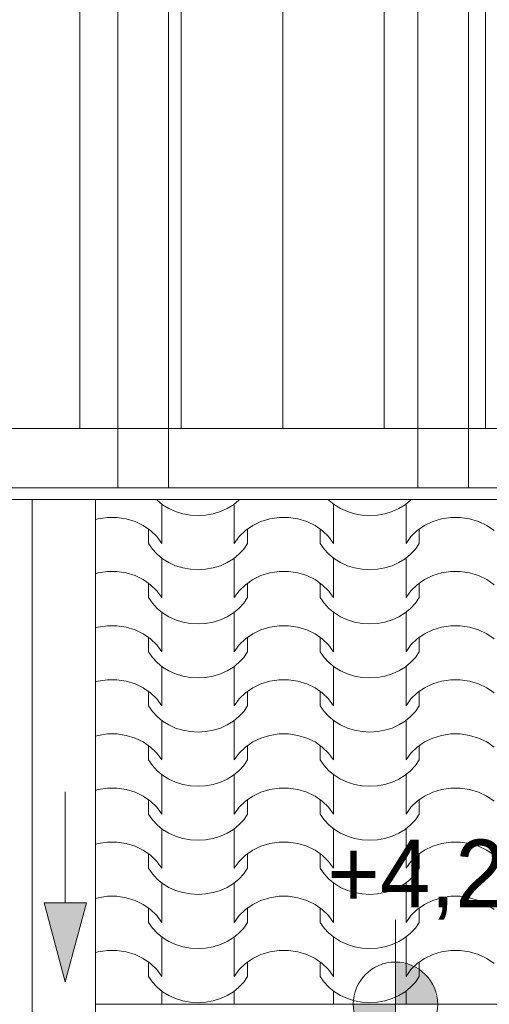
# Model space of a CAD drawing. Extents: x -528673 to -426178, y 23200 to 131944.
# Tile 75 of 87: x -474203 to -473091, y 119142 to 121472. Entities that reach past the tile are written whole.
import ezdxf

# ---------------------------------------------------------------- set-up
doc = ezdxf.new("R2010")
doc.units = 0
doc.header["$MEASUREMENT"] = 0
doc.linetypes.add('Dashed', pattern=[564.444447, 282.222223, -282.222223])
for name, color, linetype, lineweight in [('Arch wykończenie_Nr_Pióra__25', 252, 'Continuous', 15), ('arch wypelnienia_Nr_Pióra__102', 252, 'Continuous', 9), ('INWENT DACH_Nr_Pióra__21', 252, 'Continuous', 9), ('INWENT KONST. DREWNIANA_Nr_Pióra__102', 252, 'Continuous', 9), ('INWENT KONST. DREWNIANA_Nr_Pióra__21', 252, 'Continuous', 9), ('INWENT RURY SPUSTOWE_Nr_Pióra__21', 252, 'Continuous', 9), ('INWENT RZĘDNE_Nr_Pióra__21', 252, 'Continuous', 9)]:
    doc.layers.add(name, color=color, linetype=linetype, lineweight=lineweight)
doc.layers.add('INWENT RURY SPUSTOWE', color=252, linetype='Continuous')
doc.layers.add('INWENT RZĘDNE', color=252, linetype='Continuous')
doc.styles.add('GENERATED_STYLE_1', font='txt')

# ---------------------------------------------------------------- blocks, each defined once
blk = doc.blocks.new('*X20')
at = {"layer": 'arch wypelnienia_Nr_Pióra__102', "linetype": 'Continuous'}
for p, q in [((-473877.3, 120335), (-473878.7, 120336.4)), ((-473864.2, 120324.3), (-473877.3, 120335)), ((-473866.4, 120325.9), (-473866.4, 120251.5)), ((-473849.5, 120315.3), (-473864.2, 120324.3)), ((-473696.8, 120324.3), (-473711.5, 120315.3)), ((-473683.7, 120335), (-473696.8, 120324.3)), ((-473694.6, 120325.9), (-473694.6, 120251.5)), ((-473682.3, 120336.4), (-473683.7, 120335)), ((-473470.9, 120335), (-473472.3, 120336.4)), ((-473457.8, 120324.3), (-473470.9, 120335)), ((-473460, 120325.9), (-473460, 120251.5)), ((-473443.1, 120315.3), (-473457.8, 120324.3)), ((-473290.4, 120324.3), (-473305.1, 120315.3)), ((-473277.3, 120335), (-473290.4, 120324.3)), ((-473288.2, 120325.9), (-473288.2, 120251.5)), ((-473275.9, 120336.4), (-473277.3, 120335)), ((-474016.9, 120290.8), (-473994.9, 120294)), ((-473994.9, 120294), (-473983.7, 120294)), ((-473983.7, 120294), (-473972.5, 120294)), ((-473972.5, 120294), (-473950.5, 120290.8)), ((-473866.4, 120306.8), (-473866.4, 120232.4)), ((-473833.4, 120308), (-473849.5, 120315.3)), ((-473816.4, 120302.8), (-473833.4, 120308)), ((-473798.6, 120299.6), (-473816.4, 120302.8)), ((-473780.5, 120298.5), (-473798.6, 120299.6)), ((-473762.4, 120299.6), (-473780.5, 120298.5)), ((-473744.6, 120302.8), (-473762.4, 120299.6)), ((-473727.6, 120308), (-473744.6, 120302.8)), ((-473711.5, 120315.3), (-473727.6, 120308)), ((-473694.6, 120306.8), (-473694.6, 120232.4)), ((-473610.5, 120290.8), (-473588.5, 120294)), ((-473588.5, 120294), (-473577.3, 120294)), ((-473577.3, 120294), (-473566.1, 120294)), ((-473566.1, 120294), (-473544.1, 120290.8)), ((-473460, 120306.8), (-473460, 120232.4)), ((-473427, 120308), (-473443.1, 120315.3)), ((-473410, 120302.8), (-473427, 120308)), ((-473392.2, 120299.6), (-473410, 120302.8)), ((-473374.1, 120298.5), (-473392.2, 120299.6)), ((-473356, 120299.6), (-473374.1, 120298.5)), ((-473338.2, 120302.8), (-473356, 120299.6)), ((-473321.2, 120308), (-473338.2, 120302.8)), ((-473305.1, 120315.3), (-473321.2, 120308)), ((-473288.2, 120306.8), (-473288.2, 120232.4)), ((-473204.1, 120290.8), (-473182.1, 120294)), ((-473182.1, 120294), (-473170.9, 120294)), ((-473170.9, 120294), (-473159.7, 120294)), ((-473159.7, 120294), (-473137.7, 120290.8)), ((-474022.8, 120289), (-474016.9, 120290.8)), ((-473950.5, 120290.8), (-473929.5, 120284.4)), ((-473929.5, 120284.4), (-473910, 120275.1)), ((-473910, 120275.1), (-473892.7, 120263.1)), ((-473668.3, 120263.1), (-473651, 120275.1)), ((-473651, 120275.1), (-473631.5, 120284.4)), ((-473631.5, 120284.4), (-473610.5, 120290.8)), ((-473544.1, 120290.8), (-473523.1, 120284.4)), ((-473523.1, 120284.4), (-473503.6, 120275.1)), ((-473503.6, 120275.1), (-473486.3, 120263.1)), ((-473261.9, 120263.1), (-473244.6, 120275.1)), ((-473244.6, 120275.1), (-473225.1, 120284.4)), ((-473225.1, 120284.4), (-473204.1, 120290.8)), ((-473137.7, 120290.8), (-473116.7, 120284.4)), ((-473116.7, 120284.4), (-473097.2, 120275.1)), ((-473097.2, 120275.1), (-473079.9, 120263.1)), ((-473897.8, 120266.6), (-473897.8, 120232.4)), ((-473892.7, 120263.1), (-473878, 120248.7)), ((-473878, 120248.7), (-473866.4, 120232.4)), ((-473694.6, 120232.4), (-473683, 120248.7)), ((-473683, 120248.7), (-473668.3, 120263.1)), ((-473663.2, 120266.6), (-473663.2, 120232.4)), ((-473491.4, 120266.6), (-473491.4, 120232.4)), ((-473486.3, 120263.1), (-473471.6, 120248.7)), ((-473471.6, 120248.7), (-473460, 120232.4)), ((-473288.2, 120232.4), (-473276.6, 120248.7)), ((-473276.6, 120248.7), (-473261.9, 120263.1)), ((-473256.8, 120266.6), (-473256.8, 120232.4)), ((-473888.6, 120219.1), (-473897.8, 120232.4)), ((-473663.2, 120232.4), (-473672.4, 120219.1)), ((-473482.2, 120219.1), (-473491.4, 120232.4)), ((-473256.8, 120232.4), (-473266, 120219.1)), ((-473877.3, 120206.9), (-473888.6, 120219.1)), ((-473864.2, 120196.2), (-473877.3, 120206.9)), ((-473683.7, 120206.9), (-473696.8, 120196.2)), ((-473672.4, 120219.1), (-473683.7, 120206.9)), ((-473470.9, 120206.9), (-473482.2, 120219.1)), ((-473457.8, 120196.2), (-473470.9, 120206.9)), ((-473277.3, 120206.9), (-473290.4, 120196.2)), ((-473266, 120219.1), (-473277.3, 120206.9)), ((-473866.4, 120197.8), (-473866.4, 120123.4)), ((-473866.4, 120178.7), (-473866.4, 120104.4)), ((-473849.5, 120187.2), (-473864.2, 120196.2)), ((-473833.4, 120180), (-473849.5, 120187.2)), ((-473816.4, 120174.7), (-473833.4, 120180)), ((-473727.6, 120180), (-473744.6, 120174.7)), ((-473711.5, 120187.2), (-473727.6, 120180)), ((-473696.8, 120196.2), (-473711.5, 120187.2)), ((-473694.6, 120197.8), (-473694.6, 120123.4)), ((-473694.6, 120178.7), (-473694.6, 120104.4)), ((-473460, 120197.8), (-473460, 120123.4)), ((-473460, 120178.7), (-473460, 120104.4)), ((-473443.1, 120187.2), (-473457.8, 120196.2)), ((-473427, 120180), (-473443.1, 120187.2)), ((-473410, 120174.7), (-473427, 120180)), ((-473321.2, 120180), (-473338.2, 120174.7)), ((-473305.1, 120187.2), (-473321.2, 120180)), ((-473290.4, 120196.2), (-473305.1, 120187.2)), ((-473288.2, 120197.8), (-473288.2, 120123.4)), ((-473288.2, 120178.7), (-473288.2, 120104.4)), ((-474022.8, 120160.9), (-474016.9, 120162.7)), ((-474016.9, 120162.7), (-473994.9, 120166)), ((-473994.9, 120166), (-473983.7, 120166)), ((-473983.7, 120166), (-473972.5, 120166)), ((-473972.5, 120166), (-473950.5, 120162.7)), ((-473950.5, 120162.7), (-473929.5, 120156.4)), ((-473929.5, 120156.4), (-473910, 120147)), ((-473798.6, 120171.5), (-473816.4, 120174.7)), ((-473780.5, 120170.4), (-473798.6, 120171.5)), ((-473762.4, 120171.5), (-473780.5, 120170.4)), ((-473744.6, 120174.7), (-473762.4, 120171.5)), ((-473651, 120147), (-473631.5, 120156.4)), ((-473631.5, 120156.4), (-473610.5, 120162.7)), ((-473610.5, 120162.7), (-473588.5, 120166)), ((-473588.5, 120166), (-473577.3, 120166)), ((-473577.3, 120166), (-473566.1, 120166)), ((-473566.1, 120166), (-473544.1, 120162.7)), ((-473544.1, 120162.7), (-473523.1, 120156.4)), ((-473523.1, 120156.4), (-473503.6, 120147)), ((-473392.2, 120171.5), (-473410, 120174.7)), ((-473374.1, 120170.4), (-473392.2, 120171.5)), ((-473356, 120171.5), (-473374.1, 120170.4)), ((-473338.2, 120174.7), (-473356, 120171.5)), ((-473244.6, 120147), (-473225.1, 120156.4)), ((-473225.1, 120156.4), (-473204.1, 120162.7)), ((-473204.1, 120162.7), (-473182.1, 120166)), ((-473182.1, 120166), (-473170.9, 120166)), ((-473170.9, 120166), (-473159.7, 120166)), ((-473159.7, 120166), (-473137.7, 120162.7)), ((-473137.7, 120162.7), (-473116.7, 120156.4)), ((-473116.7, 120156.4), (-473097.2, 120147)), ((-473910, 120147), (-473892.7, 120135)), ((-473897.8, 120138.6), (-473897.8, 120104.4)), ((-473892.7, 120135), (-473878, 120120.7)), ((-473683, 120120.7), (-473668.3, 120135)), ((-473668.3, 120135), (-473651, 120147)), ((-473663.2, 120138.6), (-473663.2, 120104.4)), ((-473503.6, 120147), (-473486.3, 120135)), ((-473491.4, 120138.6), (-473491.4, 120104.4)), ((-473486.3, 120135), (-473471.6, 120120.7)), ((-473276.6, 120120.7), (-473261.9, 120135)), ((-473261.9, 120135), (-473244.6, 120147)), ((-473256.8, 120138.6), (-473256.8, 120104.4)), ((-473097.2, 120147), (-473079.9, 120135)), ((-473878, 120120.7), (-473866.4, 120104.4)), ((-473694.6, 120104.4), (-473683, 120120.7)), ((-473471.6, 120120.7), (-473460, 120104.4)), ((-473288.2, 120104.4), (-473276.6, 120120.7)), ((-473888.6, 120091), (-473897.8, 120104.4)), ((-473877.3, 120078.9), (-473888.6, 120091)), ((-473672.4, 120091), (-473683.7, 120078.9)), ((-473663.2, 120104.4), (-473672.4, 120091)), ((-473482.2, 120091), (-473491.4, 120104.4)), ((-473470.9, 120078.9), (-473482.2, 120091)), ((-473266, 120091), (-473277.3, 120078.9)), ((-473256.8, 120104.4), (-473266, 120091)), ((-473864.2, 120068.2), (-473877.3, 120078.9)), ((-473866.4, 120069.7), (-473866.4, 119995.4)), ((-473849.5, 120059.1), (-473864.2, 120068.2)), ((-473696.8, 120068.2), (-473711.5, 120059.1)), ((-473683.7, 120078.9), (-473696.8, 120068.2)), ((-473694.6, 120069.7), (-473694.6, 119995.4)), ((-473457.8, 120068.2), (-473470.9, 120078.9)), ((-473460, 120069.7), (-473460, 119995.4)), ((-473443.1, 120059.1), (-473457.8, 120068.2)), ((-473290.4, 120068.2), (-473305.1, 120059.1)), ((-473277.3, 120078.9), (-473290.4, 120068.2)), ((-473288.2, 120069.7), (-473288.2, 119995.4)), ((-474016.9, 120034.7), (-473994.9, 120037.9)), ((-473994.9, 120037.9), (-473983.7, 120037.9)), ((-473983.7, 120037.9), (-473972.5, 120037.9)), ((-473972.5, 120037.9), (-473950.5, 120034.7)), ((-473866.4, 120050.7), (-473866.4, 119976.3)), ((-473833.4, 120051.9), (-473849.5, 120059.1)), ((-473816.4, 120046.6), (-473833.4, 120051.9)), ((-473798.6, 120043.4), (-473816.4, 120046.6)), ((-473780.5, 120042.4), (-473798.6, 120043.4)), ((-473762.4, 120043.4), (-473780.5, 120042.4)), ((-473744.6, 120046.6), (-473762.4, 120043.4)), ((-473727.6, 120051.9), (-473744.6, 120046.6)), ((-473711.5, 120059.1), (-473727.6, 120051.9)), ((-473694.6, 120050.7), (-473694.6, 119976.3)), ((-473610.5, 120034.7), (-473588.5, 120037.9)), ((-473588.5, 120037.9), (-473577.3, 120037.9)), ((-473577.3, 120037.9), (-473566.1, 120037.9)), ((-473566.1, 120037.9), (-473544.1, 120034.7)), ((-473460, 120050.7), (-473460, 119976.3)), ((-473427, 120051.9), (-473443.1, 120059.1)), ((-473410, 120046.6), (-473427, 120051.9)), ((-473392.2, 120043.4), (-473410, 120046.6)), ((-473374.1, 120042.4), (-473392.2, 120043.4)), ((-473356, 120043.4), (-473374.1, 120042.4)), ((-473338.2, 120046.6), (-473356, 120043.4)), ((-473321.2, 120051.9), (-473338.2, 120046.6)), ((-473305.1, 120059.1), (-473321.2, 120051.9)), ((-473288.2, 120050.7), (-473288.2, 119976.3)), ((-473204.1, 120034.7), (-473182.1, 120037.9)), ((-473182.1, 120037.9), (-473170.9, 120037.9)), ((-473170.9, 120037.9), (-473159.7, 120037.9)), ((-473159.7, 120037.9), (-473137.7, 120034.7)), ((-474022.8, 120032.9), (-474016.9, 120034.7)), ((-473950.5, 120034.7), (-473929.5, 120028.3)), ((-473929.5, 120028.3), (-473910, 120019)), ((-473910, 120019), (-473892.7, 120006.9)), ((-473668.3, 120006.9), (-473651, 120019)), ((-473651, 120019), (-473631.5, 120028.3)), ((-473631.5, 120028.3), (-473610.5, 120034.7)), ((-473544.1, 120034.7), (-473523.1, 120028.3)), ((-473523.1, 120028.3), (-473503.6, 120019)), ((-473503.6, 120019), (-473486.3, 120006.9)), ((-473261.9, 120006.9), (-473244.6, 120019)), ((-473244.6, 120019), (-473225.1, 120028.3)), ((-473225.1, 120028.3), (-473204.1, 120034.7)), ((-473137.7, 120034.7), (-473116.7, 120028.3)), ((-473116.7, 120028.3), (-473097.2, 120019)), ((-473097.2, 120019), (-473079.9, 120006.9)), ((-473897.8, 120010.5), (-473897.8, 119976.3)), ((-473892.7, 120006.9), (-473878, 119992.6)), ((-473878, 119992.6), (-473866.4, 119976.3)), ((-473694.6, 119976.3), (-473683, 119992.6)), ((-473683, 119992.6), (-473668.3, 120006.9)), ((-473663.2, 120010.5), (-473663.2, 119976.3)), ((-473491.4, 120010.5), (-473491.4, 119976.3)), ((-473486.3, 120006.9), (-473471.6, 119992.6)), ((-473471.6, 119992.6), (-473460, 119976.3)), ((-473288.2, 119976.3), (-473276.6, 119992.6)), ((-473276.6, 119992.6), (-473261.9, 120006.9)), ((-473256.8, 120010.5), (-473256.8, 119976.3)), ((-473888.6, 119962.9), (-473897.8, 119976.3)), ((-473663.2, 119976.3), (-473672.4, 119962.9)), ((-473482.2, 119962.9), (-473491.4, 119976.3)), ((-473256.8, 119976.3), (-473266, 119962.9)), ((-473877.3, 119950.8), (-473888.6, 119962.9)), ((-473864.2, 119940.1), (-473877.3, 119950.8)), ((-473683.7, 119950.8), (-473696.8, 119940.1)), ((-473672.4, 119962.9), (-473683.7, 119950.8)), ((-473470.9, 119950.8), (-473482.2, 119962.9)), ((-473457.8, 119940.1), (-473470.9, 119950.8)), ((-473277.3, 119950.8), (-473290.4, 119940.1)), ((-473266, 119962.9), (-473277.3, 119950.8)), ((-473866.4, 119941.7), (-473866.4, 119867.3)), ((-473866.4, 119922.6), (-473866.4, 119848.2)), ((-473849.5, 119931.1), (-473864.2, 119940.1)), ((-473833.4, 119923.8), (-473849.5, 119931.1)), ((-473816.4, 119918.6), (-473833.4, 119923.8)), ((-473727.6, 119923.8), (-473744.6, 119918.6)), ((-473711.5, 119931.1), (-473727.6, 119923.8)), ((-473696.8, 119940.1), (-473711.5, 119931.1)), ((-473694.6, 119941.7), (-473694.6, 119867.3)), ((-473694.6, 119922.6), (-473694.6, 119848.2)), ((-473460, 119941.7), (-473460, 119867.3)), ((-473460, 119922.6), (-473460, 119848.2)), ((-473443.1, 119931.1), (-473457.8, 119940.1)), ((-473427, 119923.8), (-473443.1, 119931.1)), ((-473410, 119918.6), (-473427, 119923.8)), ((-473321.2, 119923.8), (-473338.2, 119918.6)), ((-473305.1, 119931.1), (-473321.2, 119923.8)), ((-473290.4, 119940.1), (-473305.1, 119931.1)), ((-473288.2, 119941.7), (-473288.2, 119867.3)), ((-473288.2, 119922.6), (-473288.2, 119848.2)), ((-474022.8, 119904.8), (-474016.9, 119906.6)), ((-474016.9, 119906.6), (-473994.9, 119909.8)), ((-473994.9, 119909.8), (-473983.7, 119909.8)), ((-473983.7, 119909.8), (-473972.5, 119909.8)), ((-473972.5, 119909.8), (-473950.5, 119906.6)), ((-473950.5, 119906.6), (-473929.5, 119900.2)), ((-473929.5, 119900.2), (-473910, 119890.9)), ((-473798.6, 119915.4), (-473816.4, 119918.6)), ((-473780.5, 119914.3), (-473798.6, 119915.4)), ((-473762.4, 119915.4), (-473780.5, 119914.3)), ((-473744.6, 119918.6), (-473762.4, 119915.4)), ((-473651, 119890.9), (-473631.5, 119900.2)), ((-473631.5, 119900.2), (-473610.5, 119906.6)), ((-473610.5, 119906.6), (-473588.5, 119909.8)), ((-473588.5, 119909.8), (-473577.3, 119909.8)), ((-473577.3, 119909.8), (-473566.1, 119909.8)), ((-473566.1, 119909.8), (-473544.1, 119906.6)), ((-473544.1, 119906.6), (-473523.1, 119900.2)), ((-473523.1, 119900.2), (-473503.6, 119890.9)), ((-473392.2, 119915.4), (-473410, 119918.6)), ((-473374.1, 119914.3), (-473392.2, 119915.4)), ((-473356, 119915.4), (-473374.1, 119914.3)), ((-473338.2, 119918.6), (-473356, 119915.4)), ((-473244.6, 119890.9), (-473225.1, 119900.2)), ((-473225.1, 119900.2), (-473204.1, 119906.6)), ((-473204.1, 119906.6), (-473182.1, 119909.8)), ((-473182.1, 119909.8), (-473170.9, 119909.8)), ((-473170.9, 119909.8), (-473159.7, 119909.8)), ((-473159.7, 119909.8), (-473137.7, 119906.6)), ((-473137.7, 119906.6), (-473116.7, 119900.2)), ((-473116.7, 119900.2), (-473097.2, 119890.9)), ((-473910, 119890.9), (-473892.7, 119878.9)), ((-473897.8, 119882.4), (-473897.8, 119848.2)), ((-473892.7, 119878.9), (-473878, 119864.5)), ((-473683, 119864.5), (-473668.3, 119878.9)), ((-473668.3, 119878.9), (-473651, 119890.9)), ((-473663.2, 119882.4), (-473663.2, 119848.2)), ((-473503.6, 119890.9), (-473486.3, 119878.9)), ((-473491.4, 119882.4), (-473491.4, 119848.2)), ((-473486.3, 119878.9), (-473471.6, 119864.5)), ((-473276.6, 119864.5), (-473261.9, 119878.9)), ((-473261.9, 119878.9), (-473244.6, 119890.9)), ((-473256.8, 119882.4), (-473256.8, 119848.2)), ((-473097.2, 119890.9), (-473079.9, 119878.9)), ((-473878, 119864.5), (-473866.4, 119848.2)), ((-473694.6, 119848.2), (-473683, 119864.5)), ((-473471.6, 119864.5), (-473460, 119848.2)), ((-473288.2, 119848.2), (-473276.6, 119864.5)), ((-473888.6, 119834.9), (-473897.8, 119848.2)), ((-473877.3, 119822.7), (-473888.6, 119834.9)), ((-473672.4, 119834.9), (-473683.7, 119822.7)), ((-473663.2, 119848.2), (-473672.4, 119834.9)), ((-473482.2, 119834.9), (-473491.4, 119848.2)), ((-473470.9, 119822.7), (-473482.2, 119834.9)), ((-473266, 119834.9), (-473277.3, 119822.7)), ((-473256.8, 119848.2), (-473266, 119834.9)), ((-473864.2, 119812), (-473877.3, 119822.7)), ((-473866.4, 119813.6), (-473866.4, 119739.2)), ((-473849.5, 119803), (-473864.2, 119812)), ((-473696.8, 119812), (-473711.5, 119803)), ((-473683.7, 119822.7), (-473696.8, 119812)), ((-473694.6, 119813.6), (-473694.6, 119739.2)), ((-473457.8, 119812), (-473470.9, 119822.7)), ((-473460, 119813.6), (-473460, 119739.2)), ((-473443.1, 119803), (-473457.8, 119812)), ((-473290.4, 119812), (-473305.1, 119803)), ((-473277.3, 119822.7), (-473290.4, 119812)), ((-473288.2, 119813.6), (-473288.2, 119739.2)), ((-474016.9, 119778.5), (-473994.9, 119781.8)), ((-473994.9, 119781.8), (-473983.7, 119781.8)), ((-473983.7, 119781.8), (-473972.5, 119781.8)), ((-473972.5, 119781.8), (-473950.5, 119778.5)), ((-473866.4, 119794.5), (-473866.4, 119720.2)), ((-473833.4, 119795.8), (-473849.5, 119803)), ((-473816.4, 119790.5), (-473833.4, 119795.8)), ((-473798.6, 119787.3), (-473816.4, 119790.5)), ((-473780.5, 119786.2), (-473798.6, 119787.3)), ((-473762.4, 119787.3), (-473780.5, 119786.2)), ((-473744.6, 119790.5), (-473762.4, 119787.3)), ((-473727.6, 119795.8), (-473744.6, 119790.5)), ((-473711.5, 119803), (-473727.6, 119795.8)), ((-473694.6, 119794.5), (-473694.6, 119720.2)), ((-473610.5, 119778.5), (-473588.5, 119781.8)), ((-473588.5, 119781.8), (-473577.3, 119781.8)), ((-473577.3, 119781.8), (-473566.1, 119781.8)), ((-473566.1, 119781.8), (-473544.1, 119778.5)), ((-473460, 119794.5), (-473460, 119720.2)), ((-473427, 119795.8), (-473443.1, 119803)), ((-473410, 119790.5), (-473427, 119795.8)), ((-473392.2, 119787.3), (-473410, 119790.5)), ((-473374.1, 119786.2), (-473392.2, 119787.3)), ((-473356, 119787.3), (-473374.1, 119786.2)), ((-473338.2, 119790.5), (-473356, 119787.3)), ((-473321.2, 119795.8), (-473338.2, 119790.5)), ((-473305.1, 119803), (-473321.2, 119795.8)), ((-473288.2, 119794.5), (-473288.2, 119720.2)), ((-473204.1, 119778.5), (-473182.1, 119781.8)), ((-473182.1, 119781.8), (-473170.9, 119781.8)), ((-473170.9, 119781.8), (-473159.7, 119781.8)), ((-473159.7, 119781.8), (-473137.7, 119778.5)), ((-474022.8, 119776.7), (-474016.9, 119778.5)), ((-473950.5, 119778.5), (-473929.5, 119772.2)), ((-473929.5, 119772.2), (-473910, 119762.8)), ((-473910, 119762.8), (-473892.7, 119750.8)), ((-473668.3, 119750.8), (-473651, 119762.8)), ((-473651, 119762.8), (-473631.5, 119772.2)), ((-473631.5, 119772.2), (-473610.5, 119778.5)), ((-473544.1, 119778.5), (-473523.1, 119772.2)), ((-473523.1, 119772.2), (-473503.6, 119762.8)), ((-473503.6, 119762.8), (-473486.3, 119750.8)), ((-473261.9, 119750.8), (-473244.6, 119762.8)), ((-473244.6, 119762.8), (-473225.1, 119772.2)), ((-473225.1, 119772.2), (-473204.1, 119778.5)), ((-473137.7, 119778.5), (-473116.7, 119772.2)), ((-473116.7, 119772.2), (-473097.2, 119762.8)), ((-473097.2, 119762.8), (-473079.9, 119750.8)), ((-473897.8, 119754.4), (-473897.8, 119720.2)), ((-473892.7, 119750.8), (-473878, 119736.4)), ((-473878, 119736.4), (-473866.4, 119720.2)), ((-473694.6, 119720.2), (-473683, 119736.4)), ((-473683, 119736.4), (-473668.3, 119750.8)), ((-473663.2, 119754.4), (-473663.2, 119720.2)), ((-473491.4, 119754.4), (-473491.4, 119720.2)), ((-473486.3, 119750.8), (-473471.6, 119736.4)), ((-473471.6, 119736.4), (-473460, 119720.2)), ((-473288.2, 119720.2), (-473276.6, 119736.4)), ((-473276.6, 119736.4), (-473261.9, 119750.8)), ((-473256.8, 119754.4), (-473256.8, 119720.2)), ((-473888.6, 119706.8), (-473897.8, 119720.2)), ((-473663.2, 119720.2), (-473672.4, 119706.8)), ((-473482.2, 119706.8), (-473491.4, 119720.2)), ((-473256.8, 119720.2), (-473266, 119706.8)), ((-473877.3, 119694.7), (-473888.6, 119706.8)), ((-473864.2, 119684), (-473877.3, 119694.7)), ((-473683.7, 119694.7), (-473696.8, 119684)), ((-473672.4, 119706.8), (-473683.7, 119694.7)), ((-473470.9, 119694.7), (-473482.2, 119706.8)), ((-473457.8, 119684), (-473470.9, 119694.7)), ((-473277.3, 119694.7), (-473290.4, 119684)), ((-473266, 119706.8), (-473277.3, 119694.7)), ((-473866.4, 119685.5), (-473866.4, 119611.2)), ((-473866.4, 119666.5), (-473866.4, 119592.1)), ((-473849.5, 119674.9), (-473864.2, 119684)), ((-473833.4, 119667.7), (-473849.5, 119674.9)), ((-473816.4, 119662.4), (-473833.4, 119667.7)), ((-473727.6, 119667.7), (-473744.6, 119662.4)), ((-473711.5, 119674.9), (-473727.6, 119667.7)), ((-473696.8, 119684), (-473711.5, 119674.9)), ((-473694.6, 119685.5), (-473694.6, 119611.2)), ((-473694.6, 119666.5), (-473694.6, 119592.1)), ((-473460, 119685.5), (-473460, 119611.2)), ((-473460, 119666.5), (-473460, 119592.1)), ((-473443.1, 119674.9), (-473457.8, 119684)), ((-473427, 119667.7), (-473443.1, 119674.9)), ((-473410, 119662.4), (-473427, 119667.7)), ((-473321.2, 119667.7), (-473338.2, 119662.4)), ((-473305.1, 119674.9), (-473321.2, 119667.7)), ((-473290.4, 119684), (-473305.1, 119674.9)), ((-473288.2, 119685.5), (-473288.2, 119611.2)), ((-473288.2, 119666.5), (-473288.2, 119592.1)), ((-474022.8, 119648.7), (-474016.9, 119650.5)), ((-474016.9, 119650.5), (-473994.9, 119653.7)), ((-473994.9, 119653.7), (-473983.7, 119653.7)), ((-473983.7, 119653.7), (-473972.5, 119653.7)), ((-473972.5, 119653.7), (-473950.5, 119650.5)), ((-473950.5, 119650.5), (-473929.5, 119644.1)), ((-473929.5, 119644.1), (-473910, 119634.8)), ((-473798.6, 119659.2), (-473816.4, 119662.4)), ((-473780.5, 119658.2), (-473798.6, 119659.2)), ((-473762.4, 119659.2), (-473780.5, 119658.2)), ((-473744.6, 119662.4), (-473762.4, 119659.2)), ((-473651, 119634.8), (-473631.5, 119644.1)), ((-473631.5, 119644.1), (-473610.5, 119650.5)), ((-473610.5, 119650.5), (-473588.5, 119653.7)), ((-473588.5, 119653.7), (-473577.3, 119653.7)), ((-473577.3, 119653.7), (-473566.1, 119653.7)), ((-473566.1, 119653.7), (-473544.1, 119650.5)), ((-473544.1, 119650.5), (-473523.1, 119644.1)), ((-473523.1, 119644.1), (-473503.6, 119634.8)), ((-473392.2, 119659.2), (-473410, 119662.4)), ((-473374.1, 119658.2), (-473392.2, 119659.2)), ((-473356, 119659.2), (-473374.1, 119658.2)), ((-473338.2, 119662.4), (-473356, 119659.2)), ((-473244.6, 119634.8), (-473225.1, 119644.1)), ((-473225.1, 119644.1), (-473204.1, 119650.5)), ((-473204.1, 119650.5), (-473182.1, 119653.7)), ((-473182.1, 119653.7), (-473170.9, 119653.7)), ((-473170.9, 119653.7), (-473159.7, 119653.7)), ((-473159.7, 119653.7), (-473137.7, 119650.5)), ((-473137.7, 119650.5), (-473116.7, 119644.1)), ((-473116.7, 119644.1), (-473097.2, 119634.8)), ((-473910, 119634.8), (-473892.7, 119622.7)), ((-473897.8, 119626.3), (-473897.8, 119592.1)), ((-473892.7, 119622.7), (-473878, 119608.4)), ((-473683, 119608.4), (-473668.3, 119622.7)), ((-473668.3, 119622.7), (-473651, 119634.8)), ((-473663.2, 119626.3), (-473663.2, 119592.1)), ((-473503.6, 119634.8), (-473486.3, 119622.7)), ((-473491.4, 119626.3), (-473491.4, 119592.1)), ((-473486.3, 119622.7), (-473471.6, 119608.4)), ((-473276.6, 119608.4), (-473261.9, 119622.7)), ((-473261.9, 119622.7), (-473244.6, 119634.8)), ((-473256.8, 119626.3), (-473256.8, 119592.1)), ((-473097.2, 119634.8), (-473079.9, 119622.7)), ((-473878, 119608.4), (-473866.4, 119592.1)), ((-473694.6, 119592.1), (-473683, 119608.4)), ((-473471.6, 119608.4), (-473460, 119592.1)), ((-473288.2, 119592.1), (-473276.6, 119608.4)), ((-473888.6, 119578.7), (-473897.8, 119592.1)), ((-473877.3, 119566.6), (-473888.6, 119578.7)), ((-473672.4, 119578.7), (-473683.7, 119566.6)), ((-473663.2, 119592.1), (-473672.4, 119578.7)), ((-473482.2, 119578.7), (-473491.4, 119592.1)), ((-473470.9, 119566.6), (-473482.2, 119578.7)), ((-473266, 119578.7), (-473277.3, 119566.6)), ((-473256.8, 119592.1), (-473266, 119578.7)), ((-473864.2, 119555.9), (-473877.3, 119566.6)), ((-473866.4, 119557.5), (-473866.4, 119483.1)), ((-473849.5, 119546.8), (-473864.2, 119555.9)), ((-473833.4, 119539.6), (-473849.5, 119546.8)), ((-473711.5, 119546.8), (-473727.6, 119539.6)), ((-473696.8, 119555.9), (-473711.5, 119546.8)), ((-473683.7, 119566.6), (-473696.8, 119555.9)), ((-473694.6, 119557.5), (-473694.6, 119483.1)), ((-473457.8, 119555.9), (-473470.9, 119566.6)), ((-473460, 119557.5), (-473460, 119483.1)), ((-473443.1, 119546.8), (-473457.8, 119555.9)), ((-473427, 119539.6), (-473443.1, 119546.8)), ((-473305.1, 119546.8), (-473321.2, 119539.6)), ((-473290.4, 119555.9), (-473305.1, 119546.8)), ((-473277.3, 119566.6), (-473290.4, 119555.9)), ((-473288.2, 119557.5), (-473288.2, 119483.1)), ((-474016.9, 119522.4), (-473994.9, 119525.6)), ((-473994.9, 119525.6), (-473983.7, 119525.6)), ((-473983.7, 119525.6), (-473972.5, 119525.6)), ((-473972.5, 119525.6), (-473950.5, 119522.4)), ((-473866.4, 119538.4), (-473866.4, 119464)), ((-473816.4, 119534.4), (-473833.4, 119539.6)), ((-473798.6, 119531.2), (-473816.4, 119534.4)), ((-473780.5, 119530.1), (-473798.6, 119531.2)), ((-473762.4, 119531.2), (-473780.5, 119530.1)), ((-473744.6, 119534.4), (-473762.4, 119531.2)), ((-473727.6, 119539.6), (-473744.6, 119534.4)), ((-473694.6, 119538.4), (-473694.6, 119464)), ((-473610.5, 119522.4), (-473588.5, 119525.6)), ((-473588.5, 119525.6), (-473577.3, 119525.6)), ((-473577.3, 119525.6), (-473566.1, 119525.6)), ((-473566.1, 119525.6), (-473544.1, 119522.4)), ((-473460, 119538.4), (-473460, 119464)), ((-473410, 119534.4), (-473427, 119539.6)), ((-473392.2, 119531.2), (-473410, 119534.4)), ((-473374.1, 119530.1), (-473392.2, 119531.2)), ((-473356, 119531.2), (-473374.1, 119530.1)), ((-473338.2, 119534.4), (-473356, 119531.2)), ((-473321.2, 119539.6), (-473338.2, 119534.4)), ((-473288.2, 119538.4), (-473288.2, 119464)), ((-473204.1, 119522.4), (-473182.1, 119525.6)), ((-473182.1, 119525.6), (-473170.9, 119525.6)), ((-473170.9, 119525.6), (-473159.7, 119525.6)), ((-473159.7, 119525.6), (-473137.7, 119522.4)), ((-474022.8, 119520.6), (-474016.9, 119522.4)), ((-473950.5, 119522.4), (-473929.5, 119516)), ((-473929.5, 119516), (-473910, 119506.7)), ((-473910, 119506.7), (-473892.7, 119494.7)), ((-473668.3, 119494.7), (-473651, 119506.7)), ((-473651, 119506.7), (-473631.5, 119516)), ((-473631.5, 119516), (-473610.5, 119522.4)), ((-473544.1, 119522.4), (-473523.1, 119516)), ((-473523.1, 119516), (-473503.6, 119506.7)), ((-473503.6, 119506.7), (-473486.3, 119494.7)), ((-473261.9, 119494.7), (-473244.6, 119506.7)), ((-473244.6, 119506.7), (-473225.1, 119516)), ((-473225.1, 119516), (-473204.1, 119522.4)), ((-473137.7, 119522.4), (-473116.7, 119516)), ((-473116.7, 119516), (-473097.2, 119506.7)), ((-473097.2, 119506.7), (-473079.9, 119494.7)), ((-473897.8, 119498.2), (-473897.8, 119464)), ((-473892.7, 119494.7), (-473878, 119480.3)), ((-473878, 119480.3), (-473866.4, 119464)), ((-473694.6, 119464), (-473683, 119480.3)), ((-473683, 119480.3), (-473668.3, 119494.7)), ((-473663.2, 119498.2), (-473663.2, 119464)), ((-473491.4, 119498.2), (-473491.4, 119464)), ((-473486.3, 119494.7), (-473471.6, 119480.3)), ((-473471.6, 119480.3), (-473460, 119464)), ((-473288.2, 119464), (-473276.6, 119480.3)), ((-473276.6, 119480.3), (-473261.9, 119494.7)), ((-473256.8, 119498.2), (-473256.8, 119464)), ((-473888.6, 119450.7), (-473897.8, 119464)), ((-473663.2, 119464), (-473672.4, 119450.7)), ((-473482.2, 119450.7), (-473491.4, 119464)), ((-473256.8, 119464), (-473266, 119450.7)), ((-473877.3, 119438.5), (-473888.6, 119450.7)), ((-473864.2, 119427.8), (-473877.3, 119438.5)), ((-473683.7, 119438.5), (-473696.8, 119427.8)), ((-473672.4, 119450.7), (-473683.7, 119438.5)), ((-473470.9, 119438.5), (-473482.2, 119450.7)), ((-473457.8, 119427.8), (-473470.9, 119438.5)), ((-473277.3, 119438.5), (-473290.4, 119427.8)), ((-473266, 119450.7), (-473277.3, 119438.5)), ((-473866.4, 119429.4), (-473866.4, 119355)), ((-473866.4, 119410.3), (-473866.4, 119336)), ((-473849.5, 119418.8), (-473864.2, 119427.8)), ((-473833.4, 119411.6), (-473849.5, 119418.8)), ((-473816.4, 119406.3), (-473833.4, 119411.6)), ((-473727.6, 119411.6), (-473744.6, 119406.3)), ((-473711.5, 119418.8), (-473727.6, 119411.6)), ((-473696.8, 119427.8), (-473711.5, 119418.8)), ((-473694.6, 119429.4), (-473694.6, 119355)), ((-473694.6, 119410.3), (-473694.6, 119336)), ((-473460, 119429.4), (-473460, 119355)), ((-473460, 119410.3), (-473460, 119336)), ((-473443.1, 119418.8), (-473457.8, 119427.8)), ((-473427, 119411.6), (-473443.1, 119418.8)), ((-473410, 119406.3), (-473427, 119411.6)), ((-473321.2, 119411.6), (-473338.2, 119406.3)), ((-473305.1, 119418.8), (-473321.2, 119411.6)), ((-473290.4, 119427.8), (-473305.1, 119418.8)), ((-473288.2, 119429.4), (-473288.2, 119355)), ((-473288.2, 119410.3), (-473288.2, 119336)), ((-474022.8, 119392.5), (-474016.9, 119394.3)), ((-474016.9, 119394.3), (-473994.9, 119397.6)), ((-473994.9, 119397.6), (-473983.7, 119397.6)), ((-473983.7, 119397.6), (-473972.5, 119397.6)), ((-473972.5, 119397.6), (-473950.5, 119394.3)), ((-473950.5, 119394.3), (-473929.5, 119387.9)), ((-473929.5, 119387.9), (-473910, 119378.6)), ((-473798.6, 119403.1), (-473816.4, 119406.3)), ((-473780.5, 119402), (-473798.6, 119403.1)), ((-473762.4, 119403.1), (-473780.5, 119402)), ((-473744.6, 119406.3), (-473762.4, 119403.1)), ((-473651, 119378.6), (-473631.5, 119387.9)), ((-473631.5, 119387.9), (-473610.5, 119394.3)), ((-473610.5, 119394.3), (-473588.5, 119397.6)), ((-473588.5, 119397.6), (-473577.3, 119397.6)), ((-473577.3, 119397.6), (-473566.1, 119397.6)), ((-473566.1, 119397.6), (-473544.1, 119394.3)), ((-473544.1, 119394.3), (-473523.1, 119387.9)), ((-473523.1, 119387.9), (-473503.6, 119378.6)), ((-473392.2, 119403.1), (-473410, 119406.3)), ((-473374.1, 119402), (-473392.2, 119403.1)), ((-473356, 119403.1), (-473374.1, 119402)), ((-473338.2, 119406.3), (-473356, 119403.1)), ((-473244.6, 119378.6), (-473225.1, 119387.9)), ((-473225.1, 119387.9), (-473204.1, 119394.3)), ((-473204.1, 119394.3), (-473182.1, 119397.6)), ((-473182.1, 119397.6), (-473170.9, 119397.6)), ((-473170.9, 119397.6), (-473159.7, 119397.6)), ((-473159.7, 119397.6), (-473137.7, 119394.3)), ((-473137.7, 119394.3), (-473116.7, 119387.9)), ((-473116.7, 119387.9), (-473097.2, 119378.6)), ((-473910, 119378.6), (-473892.7, 119366.6)), ((-473897.8, 119370.1), (-473897.8, 119336)), ((-473892.7, 119366.6), (-473878, 119352.2)), ((-473683, 119352.2), (-473668.3, 119366.6)), ((-473668.3, 119366.6), (-473651, 119378.6)), ((-473663.2, 119370.1), (-473663.2, 119336)), ((-473503.6, 119378.6), (-473486.3, 119366.6)), ((-473491.4, 119370.1), (-473491.4, 119336)), ((-473486.3, 119366.6), (-473471.6, 119352.2)), ((-473276.6, 119352.2), (-473261.9, 119366.6)), ((-473261.9, 119366.6), (-473244.6, 119378.6)), ((-473256.8, 119370.1), (-473256.8, 119336)), ((-473097.2, 119378.6), (-473079.9, 119366.6)), ((-473878, 119352.2), (-473866.4, 119336)), ((-473694.6, 119336), (-473683, 119352.2)), ((-473471.6, 119352.2), (-473460, 119336)), ((-473288.2, 119336), (-473276.6, 119352.2)), ((-473888.6, 119322.6), (-473897.8, 119336)), ((-473877.3, 119310.5), (-473888.6, 119322.6)), ((-473672.4, 119322.6), (-473683.7, 119310.5)), ((-473663.2, 119336), (-473672.4, 119322.6)), ((-473482.2, 119322.6), (-473491.4, 119336)), ((-473470.9, 119310.5), (-473482.2, 119322.6)), ((-473266, 119322.6), (-473277.3, 119310.5)), ((-473256.8, 119336), (-473266, 119322.6)), ((-473864.2, 119299.8), (-473877.3, 119310.5)), ((-473866.4, 119301.3), (-473866.4, 119227)), ((-473849.5, 119290.7), (-473864.2, 119299.8)), ((-473833.4, 119283.5), (-473849.5, 119290.7)), ((-473711.5, 119290.7), (-473727.6, 119283.5)), ((-473696.8, 119299.8), (-473711.5, 119290.7)), ((-473683.7, 119310.5), (-473696.8, 119299.8)), ((-473694.6, 119301.3), (-473694.6, 119227)), ((-473457.8, 119299.8), (-473470.9, 119310.5)), ((-473460, 119301.3), (-473460, 119227)), ((-473443.1, 119290.7), (-473457.8, 119299.8)), ((-473427, 119283.5), (-473443.1, 119290.7)), ((-473305.1, 119290.7), (-473321.2, 119283.5)), ((-473290.4, 119299.8), (-473305.1, 119290.7)), ((-473277.3, 119310.5), (-473290.4, 119299.8)), ((-473288.2, 119301.3), (-473288.2, 119227)), ((-474016.9, 119266.3), (-473994.9, 119269.5)), ((-473994.9, 119269.5), (-473983.7, 119269.5)), ((-473983.7, 119269.5), (-473972.5, 119269.5)), ((-473972.5, 119269.5), (-473950.5, 119266.3)), ((-473866.4, 119282.3), (-473866.4, 119207.9)), ((-473816.4, 119278.2), (-473833.4, 119283.5)), ((-473798.6, 119275), (-473816.4, 119278.2)), ((-473780.5, 119274), (-473798.6, 119275)), ((-473762.4, 119275), (-473780.5, 119274)), ((-473744.6, 119278.2), (-473762.4, 119275)), ((-473727.6, 119283.5), (-473744.6, 119278.2)), ((-473694.6, 119282.3), (-473694.6, 119207.9)), ((-473610.5, 119266.3), (-473588.5, 119269.5)), ((-473588.5, 119269.5), (-473577.3, 119269.5)), ((-473577.3, 119269.5), (-473566.1, 119269.5)), ((-473566.1, 119269.5), (-473544.1, 119266.3)), ((-473460, 119282.3), (-473460, 119207.9)), ((-473410, 119278.2), (-473427, 119283.5)), ((-473392.2, 119275), (-473410, 119278.2)), ((-473374.1, 119274), (-473392.2, 119275)), ((-473356, 119275), (-473374.1, 119274)), ((-473338.2, 119278.2), (-473356, 119275)), ((-473321.2, 119283.5), (-473338.2, 119278.2)), ((-473288.2, 119282.3), (-473288.2, 119207.9)), ((-473204.1, 119266.3), (-473182.1, 119269.5)), ((-473182.1, 119269.5), (-473170.9, 119269.5)), ((-473170.9, 119269.5), (-473159.7, 119269.5)), ((-473159.7, 119269.5), (-473137.7, 119266.3)), ((-474022.8, 119264.5), (-474016.9, 119266.3)), ((-473950.5, 119266.3), (-473929.5, 119259.9)), ((-473929.5, 119259.9), (-473910, 119250.5)), ((-473910, 119250.5), (-473892.7, 119238.5)), ((-473668.3, 119238.5), (-473651, 119250.5)), ((-473651, 119250.5), (-473631.5, 119259.9)), ((-473631.5, 119259.9), (-473610.5, 119266.3)), ((-473544.1, 119266.3), (-473523.1, 119259.9)), ((-473523.1, 119259.9), (-473503.6, 119250.5)), ((-473503.6, 119250.5), (-473486.3, 119238.5)), ((-473261.9, 119238.5), (-473244.6, 119250.5)), ((-473244.6, 119250.5), (-473225.1, 119259.9)), ((-473225.1, 119259.9), (-473204.1, 119266.3)), ((-473137.7, 119266.3), (-473116.7, 119259.9)), ((-473116.7, 119259.9), (-473097.2, 119250.5)), ((-473097.2, 119250.5), (-473079.9, 119238.5)), ((-473897.8, 119242.1), (-473897.8, 119207.9)), ((-473892.7, 119238.5), (-473878, 119224.2)), ((-473878, 119224.2), (-473866.4, 119207.9)), ((-473694.6, 119207.9), (-473683, 119224.2)), ((-473683, 119224.2), (-473668.3, 119238.5)), ((-473663.2, 119242.1), (-473663.2, 119207.9)), ((-473491.4, 119242.1), (-473491.4, 119207.9)), ((-473486.3, 119238.5), (-473471.6, 119224.2)), ((-473471.6, 119224.2), (-473460, 119207.9)), ((-473288.2, 119207.9), (-473276.6, 119224.2)), ((-473276.6, 119224.2), (-473261.9, 119238.5)), ((-473256.8, 119242.1), (-473256.8, 119207.9)), ((-473888.6, 119194.5), (-473897.8, 119207.9)), ((-473663.2, 119207.9), (-473672.4, 119194.5)), ((-473482.2, 119194.5), (-473491.4, 119207.9)), ((-473256.8, 119207.9), (-473266, 119194.5)), ((-473877.3, 119182.4), (-473888.6, 119194.5)), ((-473864.2, 119171.7), (-473877.3, 119182.4)), ((-473683.7, 119182.4), (-473696.8, 119171.7)), ((-473672.4, 119194.5), (-473683.7, 119182.4)), ((-473470.9, 119182.4), (-473482.2, 119194.5)), ((-473457.8, 119171.7), (-473470.9, 119182.4)), ((-473277.3, 119182.4), (-473290.4, 119171.7)), ((-473266, 119194.5), (-473277.3, 119182.4)), ((-473866.4, 119173.3), (-473866.4, 119142)), ((-473866.4, 119154.2), (-473866.4, 119142)), ((-473849.5, 119162.6), (-473864.2, 119171.7)), ((-473833.4, 119155.4), (-473849.5, 119162.6)), ((-473816.4, 119150.2), (-473833.4, 119155.4)), ((-473727.6, 119155.4), (-473744.6, 119150.2)), ((-473711.5, 119162.6), (-473727.6, 119155.4)), ((-473696.8, 119171.7), (-473711.5, 119162.6)), ((-473694.6, 119173.3), (-473694.6, 119142)), ((-473694.6, 119154.2), (-473694.6, 119142)), ((-473460, 119173.3), (-473460, 119142)), ((-473460, 119154.2), (-473460, 119142)), ((-473443.1, 119162.6), (-473457.8, 119171.7)), ((-473427, 119155.4), (-473443.1, 119162.6)), ((-473410, 119150.2), (-473427, 119155.4)), ((-473321.2, 119155.4), (-473338.2, 119150.2)), ((-473305.1, 119162.6), (-473321.2, 119155.4)), ((-473290.4, 119171.7), (-473305.1, 119162.6)), ((-473288.2, 119173.3), (-473288.2, 119142)), ((-473288.2, 119154.2), (-473288.2, 119142)), ((-473798.6, 119147), (-473816.4, 119150.2)), ((-473780.5, 119145.9), (-473798.6, 119147)), ((-473762.4, 119147), (-473780.5, 119145.9)), ((-473744.6, 119150.2), (-473762.4, 119147)), ((-473392.2, 119147), (-473410, 119150.2)), ((-473374.1, 119145.9), (-473392.2, 119147)), ((-473356, 119147), (-473374.1, 119145.9)), ((-473338.2, 119150.2), (-473356, 119147))]:
    blk.add_line(p, q, dxfattribs=at)
blk = doc.blocks.new('Wypełnienie_10')
at = {"layer": 'arch wypelnienia_Nr_Pióra__102', "linetype": 'Dashed'}
blk.add_blockref('*X20', (0, 0), dxfattribs=at)
blk = doc.blocks.new('Linia_64', base_point=(-474094.7, 119645.2))
at = {"layer": 'INWENT RURY SPUSTOWE_Nr_Pióra__21', "linetype": 'Continuous'}
blk.add_hatch(color=256, dxfattribs=at).paths.add_polyline_path([(-474094.7, 119195.2), (-474144.7, 119381.9), (-474044.7, 119381.9)], flags=0)
for p, q in [((-474094.7, 119645.2), (-474094.7, 119381.9)), ((-474094.7, 119195.2), (-474144.7, 119381.9)), ((-474144.7, 119381.9), (-474044.7, 119381.9)), ((-474094.7, 119195.2), (-474044.7, 119381.9))]:
    blk.add_line(p, q, dxfattribs=at)
blk = doc.blocks.new('Koty wysokościowe_79', base_point=(-473313.3, 119142))
at = {"layer": 'INWENT RZĘDNE_Nr_Pióra__21', "linetype": 'Continuous'}
for points in [[(-473313.3, 119142), (-473213.3, 119142), (-473220.9, 119180.3), (-473242.6, 119212.8), (-473275, 119234.4), (-473313.3, 119242)], [(-473313.3, 119142), (-473413.3, 119142), (-473405.6, 119103.8), (-473384, 119071.3), (-473351.5, 119049.7), (-473313.3, 119042)]]:
    blk.add_hatch(color=256, dxfattribs=at).paths.add_polyline_path(points, flags=0)
for p, q in [((-473313.3, 118942), (-473313.3, 119342)), ((-473513.3, 119142), (-473113.3, 119142))]:
    blk.add_line(p, q, dxfattribs=at)
blk.add_circle((-473313.3, 119142), 100, dxfattribs=at)
at = {"layer": 'INWENT RZĘDNE_Nr_Pióra__21', "insert": (-473475, 119342), "char_height": 160, "attachment_point": 7, "style": 'GENERATED_STYLE_1'}
blk.add_mtext('{+4,29}', dxfattribs=at)

msp = doc.modelspace()

# ---------------------------------------------------------------- hatches: boundary and pattern name
at = {"layer": 'Arch wykończenie_Nr_Pióra__25', "linetype": 'Continuous', "lineweight": 15}
h = msp.add_hatch(dxfattribs=at)
h.set_pattern_fill('Plywood', color=252, style=0, pattern_type=2)
h.set_pattern_definition([(-90, (-481500.19, 124529.54), (240, 0), [])])
h.paths.add_polyline_path([(-487980.2, 128534.5), (-487310.2, 128534.5), (-487310.2, 128484.5), (-485380.2, 128484.5), (-485380.2, 128554.5), (-483250.2, 128554.5), (-483250.2, 126644.5), (-483500.2, 126644.5), (-483500.2, 126504.5), (-472280.2, 126504.5), (-472280.2, 120504.5), (-490720.2, 120504.5), (-490720.2, 122184.5), (-490460.2, 122184.5), (-490460.2, 122314.5), (-490720.2, 122314.5), (-490720.2, 124694.5), (-490460.2, 124694.5), (-490460.2, 124824.5), (-490720.2, 124824.5), (-490720.2, 126504.5), (-487730.2, 126504.5), (-487730.2, 126644.5), (-487980.2, 126644.5)], flags=0)
h.paths.add_polyline_path([(-486805.2, 127974.5), (-486805.2, 128364.5), (-486345.2, 128364.5), (-486345.2, 127974.5)], flags=0)
h.paths.add_polyline_path([(-487530.2, 124694.5), (-487400.2, 124694.5), (-487400.2, 124824.5), (-487530.2, 124824.5)], flags=0)

# ---------------------------------------------------------------- linework, layer by layer
at = {"layer": 'Arch wykończenie_Nr_Pióra__25', "color": 252, "linetype": 'Continuous', "lineweight": 15, "flags": 128}
msp.add_lwpolyline([(-487980.2, 128534.5), (-487310.2, 128534.5), (-487310.2, 128484.5), (-485380.2, 128484.5), (-485380.2, 128554.5), (-483250.2, 128554.5), (-483250.2, 126644.5), (-483500.2, 126644.5), (-483500.2, 126504.5), (-472280.2, 126504.5), (-472280.2, 120504.5), (-490720.2, 120504.5), (-490720.2, 122184.5), (-490460.2, 122184.5), (-490460.2, 122314.5), (-490720.2, 122314.5), (-490720.2, 124694.5), (-490460.2, 124694.5), (-490460.2, 124824.5), (-490720.2, 124824.5), (-490720.2, 126504.5), (-487730.2, 126504.5), (-487730.2, 126644.5), (-487980.2, 126644.5)], close=True, dxfattribs=at)
at = {"layer": 'INWENT DACH_Nr_Pióra__21', "color": 252, "linetype": 'Continuous', "lineweight": 15}
for p, q in [((-474222.8, 120336.4), (-472280.2, 120336.4)), ((-474172.8, 118415.1), (-474172.8, 120336.4)), ((-474172.8, 120336.4), (-474022.8, 120336.4)), ((-474022.8, 118265), (-474022.8, 120336.4)), ((-474022.8, 119142), (-472280.2, 119142))]:
    msp.add_line(p, q, dxfattribs=at)
at = {"layer": 'INWENT KONST. DREWNIANA_Nr_Pióra__102', "color": 252, "linetype": 'Continuous', "lineweight": 15}
for p, q in [((-473970.2, 123504.5), (-473970.2, 120364.5)), ((-473850.2, 123504.5), (-473850.2, 120364.5)), ((-473260.2, 123504.5), (-473260.2, 120364.5)), ((-473140.2, 123504.5), (-473140.2, 120364.5))]:
    msp.add_line(p, q, dxfattribs=at)
at = {"layer": 'INWENT KONST. DREWNIANA_Nr_Pióra__21', "color": 252, "linetype": 'Continuous', "lineweight": 15}
for p, q in [((-472280.2, 120504.5), (-490720.2, 120504.5)), ((-472280.2, 120364.5), (-490720.2, 120364.5))]:
    msp.add_line(p, q, dxfattribs=at)

# ---------------------------------------------------------------- block references
at = {"layer": 'arch wypelnienia_Nr_Pióra__102', "color": 252, "linetype": 'Dashed', "lineweight": 15}
msp.add_blockref('Wypełnienie_10', (0, 0), dxfattribs=at)
at = {"layer": 'INWENT RURY SPUSTOWE', "color": 252, "linetype": 'Continuous', "lineweight": 15}
msp.add_blockref('Linia_64', (-474094.7, 119645.2), dxfattribs=at)
at = {"layer": 'INWENT RZĘDNE', "color": 252, "lineweight": 15}
msp.add_blockref('Koty wysokościowe_79', (-473313.3, 119142), dxfattribs=at)

doc.saveas('drawing.dxf')
